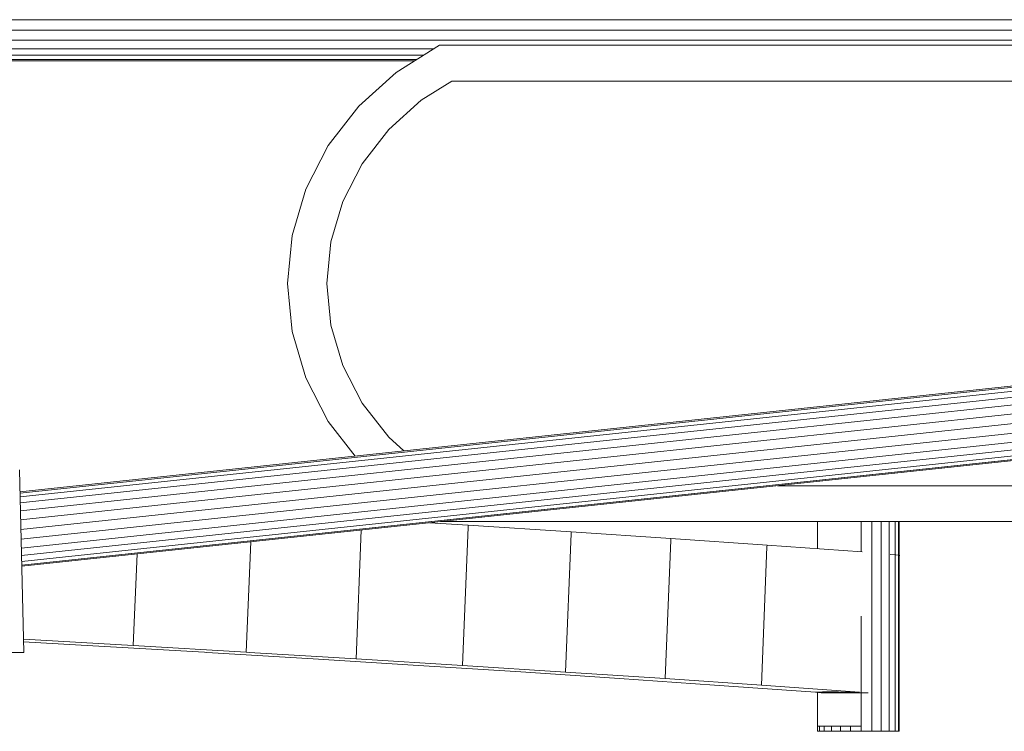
# Model space of a CAD drawing. Header units: millimetres. Extents: x -5903 to 5148, y -923 to 11622.
# Tile 5 of 37: x 2780 to 3084, y 6877 to 7097. Entities that reach past the tile are written whole.
import ezdxf

# ---------------------------------------------------------------- set-up
doc = ezdxf.new("R2010")
doc.units = ezdxf.units.MM
doc.layers.add('G-XREF-____-OTLN', color=7, linetype='Continuous', lineweight=9, true_color=0x007f7f)
doc.layers.add('I-FURN-____-OTLN', color=7, linetype='Continuous', lineweight=9)

# ---------------------------------------------------------------- blocks, each defined once
blk = doc.blocks.new('Gym_Bicycle - BYCYCLE_dwg-951122-Level 1')
at = {"layer": 'G-XREF-____-OTLN'}
for p, q in [((1010.29, 458.58), (1010.29, 523.35)), ((1010.48, 523.35), (1010.29, 523.35)), ((1010.29, 523.35), (1010.95, 523.35)), ((1010.29, 458.58), (1010.29, 523.35)), ((1010.48, 523.35), (1011.51, 523.35)), ((1010.48, 458.58), (1010.48, 523.35)), ((1010.48, 458.58), (1010.48, 523.35)), ((1013.33, 523.35), (1011.51, 523.35)), ((1011.51, 458.58), (1011.51, 523.35)), ((1011.51, 458.58), (1011.51, 523.35)), ((1013.33, 523.35), (1015.79, 523.35)), ((1013.33, 458.58), (1013.33, 523.35)), ((1013.33, 458.58), (1013.33, 523.35)), ((1015.79, 523.35), (1018.74, 523.35)), ((1015.79, 458.58), (1015.79, 523.35)), ((1015.79, 523.35), (1018.74, 523.35)), ((1015.79, 458.58), (1015.79, 523.35)), ((1021.97, 523.35), (1018.74, 523.35)), ((1018.74, 458.58), (1018.74, 523.35)), ((1018.74, 523.35), (1021.97, 523.35)), ((1018.74, 458.58), (1018.74, 523.35)), ((1035.51, 523.35), (1021.97, 523.35)), ((1021.97, 521.76), (1021.97, 523.35)), ((1021.97, 523.35), (1025.27, 523.35)), ((1035.51, 523.35), (1021.97, 523.35)), ((1028.4, 523.35), (1025.27, 523.35)), ((1025.27, 521.76), (1025.27, 523.35)), ((1025.27, 521.76), (1025.27, 523.35)), ((1031.16, 523.35), (1028.4, 523.35)), ((1028.4, 521.76), (1028.4, 523.35)), ((1028.4, 521.76), (1028.4, 523.35)), ((1033.36, 523.35), (1031.16, 523.35)), ((1031.16, 521.76), (1031.16, 523.35)), ((1031.16, 521.76), (1031.16, 523.35)), ((1034.84, 523.35), (1033.36, 523.35)), ((1033.36, 521.76), (1033.36, 523.35)), ((1033.36, 521.76), (1033.36, 523.35)), ((1035.51, 523.35), (1034.84, 523.35)), ((1034.84, 521.76), (1034.84, 523.35)), ((1034.84, 521.76), (1034.84, 523.35)), ((1035.32, 523.35), (1035.51, 523.35)), ((1035.51, 521.76), (1035.51, 523.35)), ((1035.51, 521.76), (1035.51, 523.35)), ((1021.97, 487.75), (1021.97, 521.76)), ((1021.97, 521.76), (1035.51, 521.76)), ((1021.97, 521.76), (1025.27, 521.76)), ((1021.97, 521.76), (1035.51, 521.76)), ((1028.4, 521.76), (1025.27, 521.76)), ((1031.16, 521.76), (1028.4, 521.76)), ((1033.36, 521.76), (1031.16, 521.76)), ((1034.84, 521.76), (1033.36, 521.76)), ((1034.84, 521.76), (1035.51, 521.76)), ((1035.51, 511.3), (1035.51, 521.76)), ((1034.38, 511.42), (1019.81, 511.49)), ((1052.81, 509.14), (1022.54, 511.3)), ((1052.81, 509.14), (1022.54, 511.3)), ((1036.07, 511.3), (1034.38, 511.42)), ((1067.25, 509.07), (1036.07, 511.3)), ((1036.07, 511.3), (1067.25, 509.07)), ((1051.07, 466.4), (1052.81, 509.14)), ((1082.49, 507.09), (1052.81, 509.14)), ((1096.64, 507.05), (1067.25, 509.07)), ((1096.64, 507.05), (1067.25, 509.07)), ((1080.75, 464.35), (1082.49, 507.09)), ((1082.49, 507.09), (1113.26, 505.05)), ((1127.1, 505.02), (1096.64, 507.05)), ((1127.1, 505.02), (1096.64, 507.05)), ((1111.51, 462.31), (1113.26, 505.05)), ((1145.1, 503), (1113.26, 505.05)), ((1158.63, 502.99), (1127.1, 505.02)), ((1127.1, 505.02), (1158.63, 502.99)), ((1143.34, 460.26), (1145.1, 503)), ((1177.97, 500.95), (1145.1, 503)), ((1145.1, 503), (1177.97, 500.95)), ((1191.18, 500.96), (1158.63, 502.99)), ((1191.18, 500.96), (1158.63, 502.99)), ((1176.34, 461.19), (1177.97, 500.95)), ((1177.97, 500.95), (1176.34, 461.19)), ((1177.97, 500.95), (1210.94, 498.96)), ((1191.18, 500.96), (1223.98, 498.98)), ((1223.98, 498.98), (1191.18, 500.96)), ((1210.47, 464.83), (1211.87, 498.9)), ((1211.87, 498.9), (1210.94, 498.96)), ((1246.75, 496.85), (1211.87, 498.9)), ((1224.74, 498.94), (1223.98, 498.98)), ((1224.74, 498.94), (1259.28, 496.91)), ((1224.74, 498.94), (1259.28, 496.91)), ((1281.89, 442.63), (1280.51, 499.06)), ((1280.51, 499.06), (1293.09, 498.98)), ((1293.09, 498.98), (1280.51, 499.06)), ((1281.89, 442.63), (1280.51, 499.06)), ((1245.59, 468.58), (1246.75, 496.85)), ((1245.59, 468.58), (1246.75, 496.85)), ((1280.61, 494.93), (1246.75, 496.85)), ((1280.61, 494.93), (1246.75, 496.85)), ((1280.59, 495.7), (1259.28, 496.91)), ((1259.28, 496.91), (1280.59, 495.7)), ((698.18, 410.22), (1281.16, 472.37)), ((1281.16, 472.37), (698.18, 410.22)), ((698.39, 409.88), (1281.17, 472.01)), ((1281.17, 472.01), (698.39, 409.88)), ((698.94, 408.82), (1281.2, 470.9)), ((1281.2, 470.9), (698.94, 408.82)), ((701.1, 407.25), (1281.24, 469.1)), ((701.1, 407.25), (1281.24, 469.1)), ((1011.51, 468.84), (1013.07, 468.76)), ((703.24, 405.11), (1281.3, 466.74)), ((703.24, 405.11), (1281.3, 466.74)), ((1021.71, 467.93), (1051.05, 465.84)), ((1021.97, 458.58), (1021.97, 467.92)), ((1021.97, 458.58), (1021.97, 467.92)), ((1035.51, 458.58), (1035.51, 466.95)), ((1035.51, 458.58), (1035.51, 466.95)), ((1051.05, 465.84), (1051.07, 466.4)), ((1051.05, 465.84), (1080.72, 463.79)), ((704.7, 402.5), (1281.37, 463.98)), ((704.7, 402.5), (1281.37, 463.98)), ((1080.72, 463.79), (1080.75, 464.35)), ((1080.72, 463.79), (1111.49, 461.75)), ((1111.49, 461.75), (1111.51, 462.31)), ((706.24, 399.69), (1281.44, 461.01)), ((1281.44, 461.01), (706.24, 399.69)), ((1111.49, 461.75), (1143.32, 459.7)), ((1143.32, 459.7), (1143.34, 460.26)), ((1143.32, 459.7), (1155.32, 458.95)), ((706.86, 396.76), (1281.52, 458.03)), ((706.86, 396.76), (1281.52, 458.03)), ((1151.84, 458.58), (951.25, 458.58)), ((951.25, 458.58), (1151.84, 458.58)), ((707.66, 394.05), (1281.58, 455.24)), ((1281.58, 455.24), (707.66, 394.05)), ((707.4, 389.75), (1281.69, 450.98)), ((1281.69, 450.98), (707.4, 389.75)), ((707.86, 391.66), (1281.64, 452.83)), ((707.86, 391.66), (1281.64, 452.83)), ((706.34, 388.02), (1281.73, 449.36)), ((1281.73, 449.36), (706.34, 388.02)), ((706.6, 388.48), (1281.72, 449.79)), ((1281.72, 449.79), (706.6, 388.48)), ((1047.86, 447.5), (954.49, 447.5)), ((1047.86, 447.5), (954.49, 447.5)), ((1178.23, 438.33), (1186.54, 427.63)), ((1167.86, 432.54), (1163.2, 436.73)), ((1167.86, 432.54), (1176.02, 422.01)), ((1193.47, 414.19), (1186.54, 427.63)), ((1176.02, 422.01), (1182.04, 410.34)), ((1197.72, 399.84), (1193.47, 414.19)), ((1182.04, 410.34), (1185.73, 397.89)), ((1197.72, 399.84), (1199.15, 385.04)), ((1186.97, 385.04), (1185.73, 397.89)), ((1186.97, 385.04), (1185.73, 372.19)), ((1197.72, 370.24), (1199.15, 385.04)), ((1185.73, 372.19), (1182.04, 359.74)), ((1193.47, 355.89), (1197.72, 370.24)), ((1182.04, 359.74), (1176.02, 348.07)), ((1186.54, 342.45), (1193.47, 355.89)), ((1176.02, 348.07), (1167.86, 337.54)), ((1177.13, 330.33), (1186.54, 342.45)), ((1167.86, 337.54), (1157.8, 328.49)), ((1148.38, 322.58), (1157.8, 328.49)), ((1165.54, 319.91), (1177.13, 330.33)), ((1148.38, 322.58), (954.49, 322.58)), ((954.49, 322.58), (1148.38, 322.58)), ((1152.14, 311.5), (1165.54, 319.91)), ((1578.97, 316.29), (1159.77, 316.29)), ((1159.77, 316.29), (1578.97, 316.29)), ((1157.06, 314.58), (1579.83, 314.58)), ((1157.06, 314.58), (1579.83, 314.58)), ((1159.08, 315.85), (1579.83, 315.85)), ((1159.08, 315.85), (1579.83, 315.85)), ((951.25, 311.5), (1152.14, 311.5)), ((951.25, 311.5), (1152.14, 311.5)), ((1153.84, 312.57), (1580.83, 312.57)), ((1153.84, 312.57), (1580.83, 312.57)), ((828.96, 309.94), (1582.57, 309.94)), ((828.96, 309.94), (1582.57, 309.94)), ((1582.47, 306.87), (828.96, 306.87)), ((828.96, 306.87), (1582.47, 306.87)), ((1582.37, 303.59), (828.96, 303.59)), ((1582.37, 303.59), (828.96, 303.59)), ((828.96, 303.59), (1582.37, 303.59))]:
    blk.add_line(p, q, dxfattribs=at)
at = {"layer": 'G-XREF-____-OTLN', "flags": 128}
for points in [[(1010.29, 523.35), (1010.48, 523.35), (1011.51, 523.35), (1013.33, 523.35), (1015.79, 523.35)], [(1021.97, 523.35), (1025.27, 523.35), (1028.4, 523.35), (1031.16, 523.35), (1033.36, 523.35), (1034.84, 523.35), (1035.51, 523.35)], [(1021.97, 487.75), (1021.97, 521.76), (1021.97, 523.35)], [(1035.51, 511.3), (1035.51, 521.76), (1035.51, 523.35)], [(1021.97, 521.76), (1025.27, 521.76), (1028.4, 521.76), (1031.16, 521.76), (1033.36, 521.76), (1034.84, 521.76), (1035.51, 521.76)], [(1022.54, 511.3), (1025.83, 511.24), (1028.96, 511.2), (1031.72, 511.19), (1033.92, 511.2), (1035.4, 511.24), (1036.07, 511.3)], [(1051.05, 465.84), (1051.07, 466.4), (1052.81, 509.14)], [(1145.1, 503), (1113.26, 505.05), (1082.49, 507.09), (1052.81, 509.14)], [(1080.72, 463.79), (1080.75, 464.35), (1082.49, 507.09)], [(1111.49, 461.75), (1111.51, 462.31), (1113.26, 505.05)], [(1143.32, 459.7), (1143.34, 460.26), (1145.1, 503)], [(1177.97, 500.95), (1210.94, 498.96), (1211.87, 498.9)], [(1246.75, 496.85), (1211.87, 498.9), (1210.47, 464.83)], [(1010.03, 469.02), (1010.22, 468.94), (1011.26, 468.85)], [(1155.32, 458.95), (1143.32, 459.7), (1111.49, 461.75), (1080.72, 463.79), (1051.05, 465.84), (1021.71, 467.93)], [(1199.15, 385.04), (1197.72, 399.84), (1193.47, 414.19), (1186.54, 427.63), (1178.23, 438.33)], [(1186.97, 385.04), (1185.73, 397.89), (1182.04, 410.34), (1176.02, 422.01), (1167.86, 432.54), (1163.2, 436.73)], [(1148.38, 322.58), (1157.8, 328.49), (1167.86, 337.54), (1176.02, 348.07), (1182.04, 359.74), (1185.73, 372.19), (1186.97, 385.04)], [(1152.14, 311.5), (1165.54, 319.91), (1177.13, 330.33), (1186.54, 342.45), (1193.47, 355.89), (1197.72, 370.24), (1199.15, 385.04)]]:
    blk.add_lwpolyline(points, dxfattribs=at)
blk = doc.blocks.new('Gym_Bicycle - Gym_Bicycle-951134-Level 1')
blk.add_blockref('Gym_Bicycle - BYCYCLE_dwg-951122-Level 1', (-349.12, -253.52))

msp = doc.modelspace()

# ---------------------------------------------------------------- block references
at = {"layer": 'I-FURN-____-OTLN', "rotation": 180}
msp.add_blockref('Gym_Bicycle - Gym_Bicycle-951134-Level 1', (3712.6, 7146.94), dxfattribs=at)

doc.saveas('drawing.dxf')
